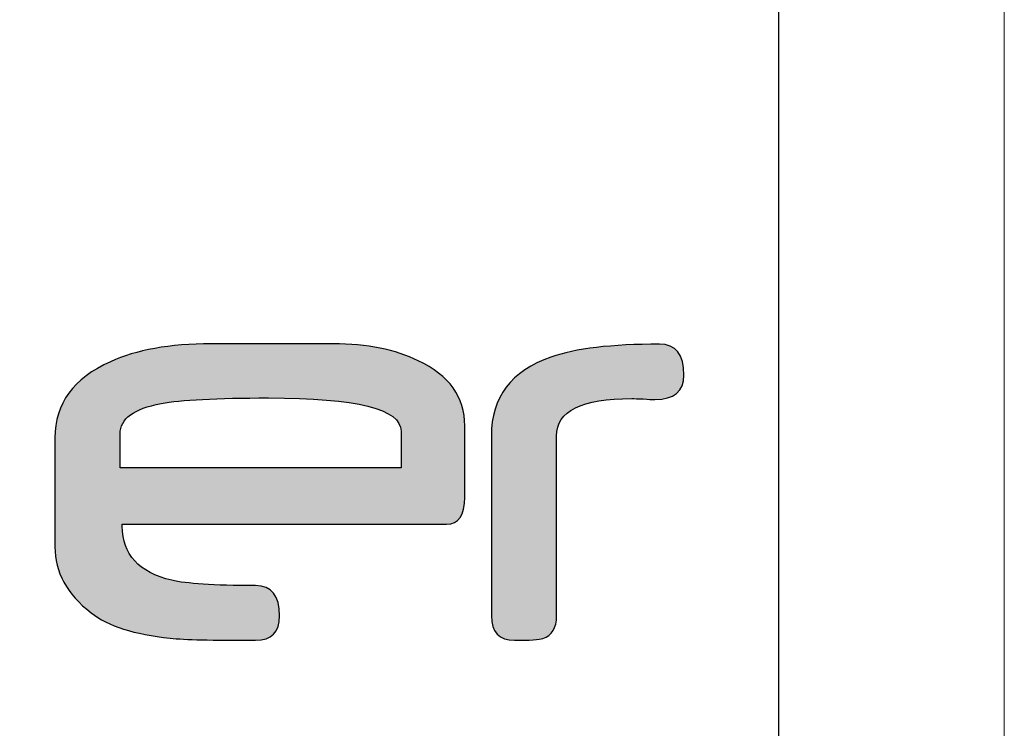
# Model space of a CAD drawing. Header units: millimetres. Extents: x -125 to 300, y 6 to 90.
# Tile 32 of 132: x -10.12 to -5.75, y 23.41 to 26.56. Entities that reach past the tile are written whole.
import ezdxf

# ---------------------------------------------------------------- set-up
doc = ezdxf.new("R2010")
doc.units = ezdxf.units.MM
doc.layers.get('0').update_dxf_attribs({"lineweight": 0})
doc.layers.add('Aux', color=7, linetype='Continuous', lineweight=5)
doc.layers.add('MARGINT', color=7, linetype='Continuous')
doc.layers.add('Plano5', color=1, linetype='Continuous')

# ---------------------------------------------------------------- blocks, each defined once
blk = doc.blocks.new('JMULLER')
at = {"layer": 'Plano5', "linetype": 'Continuous', "lineweight": 0}
h = blk.add_hatch(color=7, dxfattribs=at)
h.dxf.hatch_style = 1
edge = h.paths.add_edge_path()
edge.add_spline(control_points=[(144.6289, -12.0498), (144.6289, -12.0498), (144.6289, -12.0498), (144.6289, -12.0498), (144.6289, -12.0498), (144.4907, -11.9804), (144.3162, -11.9453), (144.1061, -11.9453)], knot_values=[0.842106, 0.842106, 0.842106, 0.842106, 0.868422, 0.868422, 0.868422, 0.868522, 0.894737, 0.894737, 0.894737, 0.894737], degree=3, periodic=0)
edge.add_spline(control_points=[(144.1061, -11.9453), (144.1061, -11.9453), (144.1061, -11.9453), (144.1061, -11.9453), (144.1061, -11.9453), (144.1061, -11.9453), (143.3575, -11.9453), (143.3575, -11.9453)], knot_values=[0.789474, 0.789474, 0.789474, 0.789474, 0.81579, 0.81579, 0.81579, 0.81589, 0.842106, 0.842106, 0.842106, 0.842106], degree=3, periodic=0)
edge.add_spline(control_points=[(143.3575, -11.9453), (143.3575, -11.9453), (143.3575, -11.9453), (143.3575, -11.9453), (143.3575, -11.9453), (143.1, -11.9453), (142.8937, -11.9823), (142.7374, -12.0556)], knot_values=[0.736843, 0.736843, 0.736843, 0.736843, 0.763159, 0.763159, 0.763159, 0.763259, 0.789474, 0.789474, 0.789474, 0.789474], degree=3, periodic=0)
edge.add_spline(control_points=[(142.7374, -12.0556), (142.7374, -12.0556), (142.7374, -12.0556), (142.7374, -12.0556), (142.7374, -12.0556), (142.5097, -12.1568), (142.3956, -12.3125), (142.3956, -12.5233)], knot_values=[0.684211, 0.684211, 0.684211, 0.684211, 0.710527, 0.710527, 0.710527, 0.710627, 0.736843, 0.736843, 0.736843, 0.736843], degree=3, periodic=0)
edge.add_spline(control_points=[(142.3956, -12.5233), (142.3956, -12.5233), (142.3956, -12.5233), (142.3956, -12.5233), (142.3956, -12.5233), (142.3956, -12.5233), (142.3956, -13.194), (142.3956, -13.194)], knot_values=[0.631579, 0.631579, 0.631579, 0.631579, 0.657896, 0.657896, 0.657896, 0.657996, 0.684211, 0.684211, 0.684211, 0.684211], degree=3, periodic=0)
edge.add_spline(control_points=[(142.3956, -13.194), (142.3956, -13.194), (142.3956, -13.194), (142.3956, -13.194), (142.3956, -13.194), (142.3956, -13.3497), (142.4695, -13.4853), (142.6181, -13.6007)], knot_values=[0.578948, 0.578948, 0.578948, 0.578948, 0.605264, 0.605264, 0.605264, 0.605364, 0.631579, 0.631579, 0.631579, 0.631579], degree=3, periodic=0)
edge.add_spline(control_points=[(142.6181, -13.6007), (142.6181, -13.6007), (142.6181, -13.6007), (142.6181, -13.6007), (142.6181, -13.6007), (142.7219, -13.6818), (142.884, -13.7337), (143.1046, -13.7564)], knot_values=[0.526316, 0.526316, 0.526316, 0.526316, 0.552632, 0.552632, 0.552632, 0.552732, 0.578948, 0.578948, 0.578948, 0.578948], degree=3, periodic=0)
edge.add_spline(control_points=[(143.1046, -13.7564), (143.1046, -13.7564), (143.1046, -13.7564), (143.1046, -13.7564), (143.1046, -13.7564), (143.1487, -13.7616), (143.2142, -13.7648), (143.2992, -13.7668)], knot_values=[0.473685, 0.473685, 0.473685, 0.473685, 0.500001, 0.500001, 0.500001, 0.500101, 0.526316, 0.526316, 0.526316, 0.526316], degree=3, periodic=0)
edge.add_spline(control_points=[(143.2992, -13.7668), (143.2992, -13.7668), (143.2992, -13.7668), (143.2992, -13.7668), (143.2992, -13.7668), (143.3848, -13.7687), (143.495, -13.7694), (143.6293, -13.7694)], knot_values=[0.421053, 0.421053, 0.421053, 0.421053, 0.447369, 0.447369, 0.447369, 0.447469, 0.473685, 0.473685, 0.473685, 0.473685], degree=3, periodic=0)
edge.add_spline(control_points=[(143.6293, -13.7694), (143.6293, -13.7694), (143.6293, -13.7694), (143.6293, -13.7694), (143.6293, -13.7694), (143.7279, -13.7694), (143.7772, -13.7194), (143.7772, -13.6189)], knot_values=[0.368422, 0.368422, 0.368422, 0.368422, 0.394738, 0.394738, 0.394738, 0.394838, 0.421053, 0.421053, 0.421053, 0.421053], degree=3, periodic=0)
edge.add_spline(control_points=[(143.7772, -13.6189), (143.7772, -13.6189), (143.7772, -13.6189), (143.7772, -13.6189), (143.7772, -13.6189), (143.7772, -13.495), (143.7279, -13.4327), (143.6293, -13.4327)], knot_values=[0.31579, 0.31579, 0.31579, 0.31579, 0.342106, 0.342106, 0.342106, 0.342206, 0.368422, 0.368422, 0.368422, 0.368422], degree=3, periodic=0)
edge.add_spline(control_points=[(143.6293, -13.4327), (143.6293, -13.4327), (143.6293, -13.4327), (143.6293, -13.4327), (143.6293, -13.4327), (143.4989, -13.4327), (143.3913, -13.4301), (143.3069, -13.4243)], knot_values=[0.263158, 0.263158, 0.263158, 0.263158, 0.289474, 0.289474, 0.289474, 0.289574, 0.31579, 0.31579, 0.31579, 0.31579], degree=3, periodic=0)
edge.add_spline(control_points=[(143.3069, -13.4243), (143.3069, -13.4243), (143.3069, -13.4243), (143.3069, -13.4243), (143.3069, -13.4243), (143.2226, -13.4184), (143.1584, -13.4107), (143.1143, -13.4003)], knot_values=[0.210527, 0.210527, 0.210527, 0.210527, 0.236843, 0.236843, 0.236843, 0.236943, 0.263158, 0.263158, 0.263158, 0.263158], degree=3, periodic=0)
edge.add_spline(control_points=[(143.1143, -13.4003), (143.1143, -13.4003), (143.1143, -13.4003), (143.1143, -13.4003), (143.1143, -13.4003), (142.9113, -13.351), (142.8101, -13.2407), (142.8101, -13.0682)], knot_values=[0.157895, 0.157895, 0.157895, 0.157895, 0.184211, 0.184211, 0.184211, 0.184311, 0.210527, 0.210527, 0.210527, 0.210527], degree=3, periodic=0)
edge.add_spline(control_points=[(142.8101, -13.0682), (142.8101, -13.0682), (142.8101, -13.0682), (142.8101, -13.0682), (142.8101, -13.0682), (142.8101, -13.0682), (142.8101, -13.0552), (142.8101, -13.0552), (142.8101, -13.0552)], knot_values=[0.105263, 0.105263, 0.105263, 0.105263, 0.131579, 0.131579, 0.131579, 0.131679, 0.131779, 0.157895, 0.157895, 0.157895, 0.157895], degree=3, periodic=0)
edge.add_spline(control_points=[(142.8101, -13.0552), (142.8101, -13.0552), (144.8033, -13.0552), (144.8034, -13.0552)], knot_values=[0.052632, 0.052632, 0.052632, 0.052632, 0.105263, 0.105263, 0.105263, 0.105263], degree=3, periodic=0)
edge.add_spline(control_points=[(144.8034, -13.0552), (144.8034, -13.0552), (144.8034, -13.0552), (144.8034, -13.0552), (144.8034, -13.0552), (144.878, -13.0552), (144.9156, -13.0001), (144.9156, -12.8898)], knot_values=[0, 0, 0, 0, 0.026316, 0.026316, 0.026316, 0.026416, 0.052632, 0.052632, 0.052632, 0.052632], degree=3, periodic=0)
edge.add_spline(control_points=[(144.9156, -12.8898), (144.9156, -12.8898), (144.9156, -12.4507), (144.9156, -12.4507)], knot_values=[0.947369, 0.947369, 0.947369, 0.947369, 1, 1, 1, 1], degree=3, periodic=0)
edge.add_spline(control_points=[(144.9156, -12.4507), (144.9156, -12.4507), (144.9156, -12.4507), (144.9156, -12.4507), (144.9156, -12.4507), (144.9156, -12.2723), (144.8203, -12.1386), (144.6289, -12.0498)], knot_values=[0.894737, 0.894737, 0.894737, 0.894737, 0.921053, 0.921053, 0.921053, 0.921153, 0.947369, 0.947369, 0.947369, 0.947369], degree=3, periodic=0)
edge = h.paths.add_edge_path(flags=16)
edge.add_spline(control_points=[(143.7085, -12.2781), (143.7085, -12.2781), (143.7085, -12.2781), (143.7085, -12.2781), (143.7085, -12.2781), (144.252, -12.2781), (144.5238, -12.3462), (144.5238, -12.4831)], knot_values=[0.166668, 0.166668, 0.166668, 0.166668, 0.250003, 0.250003, 0.250003, 0.250103, 0.333335, 0.333335, 0.333335, 0.333335], degree=3, periodic=0)
edge.add_spline(control_points=[(144.5238, -12.4831), (144.5238, -12.4831), (144.5238, -12.4831), (144.5238, -12.4831), (144.5238, -12.4831), (144.5238, -12.4831), (144.5238, -12.7075), (144.5238, -12.7075)], knot_values=[0.000002, 0.000002, 0.000002, 0.000002, 0.083336, 0.083336, 0.083336, 0.083436, 0.166668, 0.166668, 0.166668, 0.166668], degree=3, periodic=0)
edge.add_spline(control_points=[(144.5238, -12.7075), (144.5238, -12.7075), (142.7964, -12.7075), (142.7964, -12.7075), (142.7964, -12.7075), (142.7964, -12.7075), (142.7964, -12.4987), (142.7964, -12.4987)], knot_values=[0.66667, 0.66667, 0.66667, 0.66667, 0.833337, 0.833337, 0.833337, 0.833437, 1, 1, 1, 1], degree=3, periodic=0)
edge.add_spline(control_points=[(142.7964, -12.4987), (142.7964, -12.4987), (142.7964, -12.4987), (142.7964, -12.4987), (142.7964, -12.4987), (142.7964, -12.4059), (142.8808, -12.3443), (143.0494, -12.3125)], knot_values=[0.500002, 0.500002, 0.500002, 0.500002, 0.583338, 0.583338, 0.583338, 0.583438, 0.66667, 0.66667, 0.66667, 0.66667], degree=3, periodic=0)
edge.add_spline(control_points=[(143.0494, -12.3125), (143.0494, -12.3125), (143.0494, -12.3125), (143.0494, -12.3125), (143.0494, -12.3125), (143.1681, -12.2898), (143.388, -12.2781), (143.7085, -12.2781)], knot_values=[0.333335, 0.333335, 0.333335, 0.333335, 0.416669, 0.416669, 0.416669, 0.416769, 0.500002, 0.500002, 0.500002, 0.500002], degree=3, periodic=0)
h = blk.add_hatch(color=7, dxfattribs=at)
h.dxf.hatch_style = 1
edge = h.paths.add_edge_path()
edge.add_spline(control_points=[(145.4799, -12.5116), (145.4799, -12.5116), (145.4799, -12.5116), (145.4799, -12.5116), (145.4799, -12.5116), (145.4799, -12.3586), (145.6336, -12.282), (145.9418, -12.282)], knot_values=[0.250001, 0.250001, 0.250001, 0.250001, 0.291668, 0.291668, 0.291668, 0.291768, 0.333334, 0.333334, 0.333334, 0.333334], degree=3, periodic=0)
edge.add_spline(control_points=[(145.9418, -12.282), (145.9418, -12.282), (145.9418, -12.282), (145.9418, -12.282), (145.9418, -12.282), (145.958, -12.282), (145.982, -12.2827), (146.0131, -12.2846)], knot_values=[0.166667, 0.166667, 0.166667, 0.166667, 0.208335, 0.208335, 0.208335, 0.208435, 0.250001, 0.250001, 0.250001, 0.250001], degree=3, periodic=0)
edge.add_spline(control_points=[(146.0131, -12.2846), (146.0131, -12.2846), (146.0131, -12.2846), (146.0131, -12.2846), (146.0131, -12.2846), (146.0443, -12.2865), (146.0676, -12.2878), (146.0845, -12.2878)], knot_values=[0.083334, 0.083334, 0.083334, 0.083334, 0.125001, 0.125001, 0.125001, 0.125101, 0.166667, 0.166667, 0.166667, 0.166667], degree=3, periodic=0)
edge.add_spline(control_points=[(146.0845, -12.2878), (146.0845, -12.2878), (146.0845, -12.2878), (146.0845, -12.2878), (146.0845, -12.2878), (146.2032, -12.2878), (146.2628, -12.2379), (146.2628, -12.1374)], knot_values=[0, 0, 0, 0, 0.041668, 0.041668, 0.041668, 0.041768, 0.083334, 0.083334, 0.083334, 0.083334], degree=3, periodic=0)
edge.add_spline(control_points=[(146.2628, -12.1374), (146.2628, -12.0109), (146.2129, -11.9473), (146.113, -11.9473), (146.113, -11.9473), (145.8179, -11.9473), (145.5954, -11.9739), (145.4455, -12.0271)], knot_values=[0.833334, 0.833334, 0.833334, 0.833334, 0.916667, 0.916667, 0.916667, 0.916767, 1, 1, 1, 1], degree=3, periodic=0)
edge.add_spline(control_points=[(145.4455, -12.0271), (145.4455, -12.0271), (145.4455, -12.0271), (145.4455, -12.0271), (145.4455, -12.0271), (145.201, -12.1121), (145.0791, -12.2736), (145.0791, -12.5116)], knot_values=[0.750001, 0.750001, 0.750001, 0.750001, 0.791668, 0.791668, 0.791668, 0.791768, 0.833334, 0.833334, 0.833334, 0.833334], degree=3, periodic=0)
edge.add_spline(control_points=[(145.0791, -12.5116), (145.0791, -12.5116), (145.0791, -12.5116), (145.0791, -12.5116), (145.0791, -12.5116), (145.0791, -12.5116), (145.0791, -13.6176), (145.0791, -13.6176)], knot_values=[0.666668, 0.666668, 0.666668, 0.666668, 0.708335, 0.708335, 0.708335, 0.708435, 0.750001, 0.750001, 0.750001, 0.750001], degree=3, periodic=0)
edge.add_spline(control_points=[(145.0791, -13.6176), (145.0791, -13.6176), (145.0791, -13.6176), (145.0791, -13.6176), (145.0791, -13.6176), (145.0791, -13.7188), (145.1264, -13.7694), (145.2218, -13.7694)], knot_values=[0.583334, 0.583334, 0.583334, 0.583334, 0.625001, 0.625001, 0.625001, 0.625101, 0.666667, 0.666667, 0.666667, 0.666667], degree=3, periodic=0)
edge.add_spline(control_points=[(145.2218, -13.7694), (145.2218, -13.7694), (145.2218, -13.7694), (145.2218, -13.7694), (145.2218, -13.7694), (145.3152, -13.7694), (145.3736, -13.7655), (145.3963, -13.7583)], knot_values=[0.500001, 0.500001, 0.500001, 0.500001, 0.541668, 0.541668, 0.541668, 0.541768, 0.583334, 0.583334, 0.583334, 0.583334], degree=3, periodic=0)
edge.add_spline(control_points=[(145.3963, -13.7583), (145.3963, -13.7583), (145.3963, -13.7583), (145.3963, -13.7583), (145.3963, -13.7583), (145.452, -13.7395), (145.4799, -13.6928), (145.4799, -13.6195)], knot_values=[0.416668, 0.416668, 0.416668, 0.416668, 0.458335, 0.458335, 0.458335, 0.458435, 0.500001, 0.500001, 0.500001, 0.500001], degree=3, periodic=0)
edge.add_spline(control_points=[(145.4799, -13.6195), (145.4799, -13.6195), (145.4799, -13.6195), (145.4799, -13.6195), (145.4799, -13.6195), (145.4799, -13.6195), (145.4799, -12.5117), (145.4799, -12.5116)], knot_values=[0.333334, 0.333334, 0.333334, 0.333334, 0.375001, 0.375001, 0.375001, 0.375101, 0.416668, 0.416668, 0.416668, 0.416668], degree=3, periodic=0)
at = {"layer": 'Plano5', "color": 7}
for points, knots in [([(144.9156, -12.8898), (144.9156, -13.0001), (144.878, -13.0552), (144.8034, -13.0552), (144.8034, -13.0552), (144.8034, -13.0552), (142.8101, -13.0552), (142.8101, -13.0552), (142.8101, -13.0552), (142.8101, -13.0552), (142.8101, -13.0682), (142.8101, -13.0682), (142.8101, -13.0682), (142.8101, -13.2407), (142.9113, -13.351), (143.1143, -13.4003), (143.1143, -13.4003), (143.1584, -13.4107), (143.2226, -13.4184), (143.3069, -13.4243), (143.3069, -13.4243), (143.3913, -13.4301), (143.4989, -13.4327), (143.6293, -13.4327), (143.6293, -13.4327), (143.7279, -13.4327), (143.7772, -13.495), (143.7772, -13.6189), (143.7772, -13.6189), (143.7772, -13.7194), (143.7279, -13.7694), (143.6293, -13.7694), (143.6293, -13.7694), (143.4951, -13.7694), (143.3848, -13.7687), (143.2992, -13.7668), (143.2992, -13.7668), (143.2142, -13.7648), (143.1487, -13.7616), (143.1046, -13.7564), (143.1046, -13.7564), (142.884, -13.7337), (142.7219, -13.6818), (142.6181, -13.6007), (142.6181, -13.6007), (142.4695, -13.4853), (142.3956, -13.3497), (142.3956, -13.194), (142.3956, -13.194), (142.3956, -13.194), (142.3956, -12.5233), (142.3956, -12.5233), (142.3956, -12.5233), (142.3956, -12.3125), (142.5097, -12.1568), (142.7374, -12.0556), (142.7374, -12.0556), (142.8937, -11.9823), (143.1, -11.9453), (143.3575, -11.9453), (143.3575, -11.9453), (143.3575, -11.9453), (144.1061, -11.9453), (144.1061, -11.9453), (144.1061, -11.9453), (144.3162, -11.9453), (144.4907, -11.9804), (144.6289, -12.0498), (144.6289, -12.0498), (144.8203, -12.1386), (144.9156, -12.2723), (144.9156, -12.4507), (144.9156, -12.4507), (144.9156, -12.4507), (144.9156, -12.8898), (144.9156, -12.8898)], [0, 0, 0, 0, 0.052632, 0.052632, 0.052632, 0.052632, 0.105263, 0.105263, 0.105263, 0.105263, 0.157895, 0.157895, 0.157895, 0.157895, 0.210526, 0.210526, 0.210526, 0.210526, 0.263158, 0.263158, 0.263158, 0.263158, 0.315789, 0.315789, 0.315789, 0.315789, 0.368421, 0.368421, 0.368421, 0.368421, 0.421053, 0.421053, 0.421053, 0.421053, 0.473684, 0.473684, 0.473684, 0.473684, 0.526316, 0.526316, 0.526316, 0.526316, 0.578947, 0.578947, 0.578947, 0.578947, 0.631579, 0.631579, 0.631579, 0.631579, 0.684211, 0.684211, 0.684211, 0.684211, 0.736842, 0.736842, 0.736842, 0.736842, 0.789474, 0.789474, 0.789474, 0.789474, 0.842105, 0.842105, 0.842105, 0.842105, 0.894737, 0.894737, 0.894737, 0.894737, 0.947368, 0.947368, 0.947368, 0.947368, 1, 1, 1, 1]), ([(146.2628, -12.1374), (146.2628, -12.2379), (146.2032, -12.2878), (146.0845, -12.2878), (146.0845, -12.2878), (146.0676, -12.2878), (146.0443, -12.2865), (146.0131, -12.2846), (146.0131, -12.2846), (145.982, -12.2827), (145.958, -12.282), (145.9418, -12.282), (145.9418, -12.282), (145.6337, -12.282), (145.4799, -12.3586), (145.4799, -12.5116), (145.4799, -12.5116), (145.4799, -12.5116), (145.4799, -13.6195), (145.4799, -13.6195), (145.4799, -13.6195), (145.4799, -13.6928), (145.452, -13.7395), (145.3963, -13.7583), (145.3963, -13.7583), (145.3736, -13.7655), (145.3152, -13.7694), (145.2218, -13.7694), (145.2218, -13.7694), (145.1264, -13.7694), (145.0791, -13.7188), (145.0791, -13.6176), (145.0791, -13.6176), (145.0791, -13.6176), (145.0791, -12.5116), (145.0791, -12.5116), (145.0791, -12.5116), (145.0791, -12.2736), (145.201, -12.1121), (145.4455, -12.0271), (145.4455, -12.0271), (145.5954, -11.9739), (145.8179, -11.9473), (146.113, -11.9473), (146.113, -11.9473), (146.2129, -11.9473), (146.2628, -12.0109), (146.2628, -12.1374)], [0, 0, 0, 0, 0.083333, 0.083333, 0.083333, 0.083333, 0.166667, 0.166667, 0.166667, 0.166667, 0.25, 0.25, 0.25, 0.25, 0.333333, 0.333333, 0.333333, 0.333333, 0.416667, 0.416667, 0.416667, 0.416667, 0.5, 0.5, 0.5, 0.5, 0.583333, 0.583333, 0.583333, 0.583333, 0.666667, 0.666667, 0.666667, 0.666667, 0.75, 0.75, 0.75, 0.75, 0.833333, 0.833333, 0.833333, 0.833333, 0.916667, 0.916667, 0.916667, 0.916667, 1, 1, 1, 1]), ([(144.5238, -12.7075), (144.5238, -12.7075), (144.5238, -12.4831), (144.5238, -12.4831), (144.5238, -12.4831), (144.5238, -12.3462), (144.252, -12.2781), (143.7085, -12.2781), (143.7085, -12.2781), (143.388, -12.2781), (143.1681, -12.2898), (143.0494, -12.3125), (143.0494, -12.3125), (142.8808, -12.3443), (142.7964, -12.4059), (142.7964, -12.4987), (142.7964, -12.4987), (142.7964, -12.4987), (142.7964, -12.7075), (142.7964, -12.7075), (142.7964, -12.7075), (142.7964, -12.7075), (144.5238, -12.7075), (144.5238, -12.7075)], [0, 0, 0, 0, 0.166667, 0.166667, 0.166667, 0.166667, 0.333333, 0.333333, 0.333333, 0.333333, 0.5, 0.5, 0.5, 0.5, 0.666667, 0.666667, 0.666667, 0.666667, 0.833333, 0.833333, 0.833333, 0.833333, 1, 1, 1, 1])]:
    blk.add_open_spline(points, degree=3, knots=knots, dxfattribs=at)

msp = doc.modelspace()

# ---------------------------------------------------------------- linework, layer by layer
at = {"layer": 'Aux'}
msp.add_lwpolyline([(-124.65389, 5.85156), (-5.7539, 5.85156), (-5.7539, 89.95156), (-124.65389, 89.95156)], close=True, dxfattribs=at)
at = {"layer": 'MARGINT'}
msp.add_lwpolyline([(-121.6539, 6.85151), (-6.75509, 6.85156), (-6.75509, 88.95156), (-121.6539, 88.95151)], close=True, dxfattribs=at)

# ---------------------------------------------------------------- block references
at = {"color": 0, "xscale": 0.7218114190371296, "yscale": 0.7218114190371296, "zscale": 0.7218114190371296}
msp.add_blockref('JMULLER', (-112.74996, 33.73873), dxfattribs=at)
msp.add_blockref('JMULLER', (-112.74996, 33.73873), dxfattribs=at)

doc.saveas('drawing.dxf')
